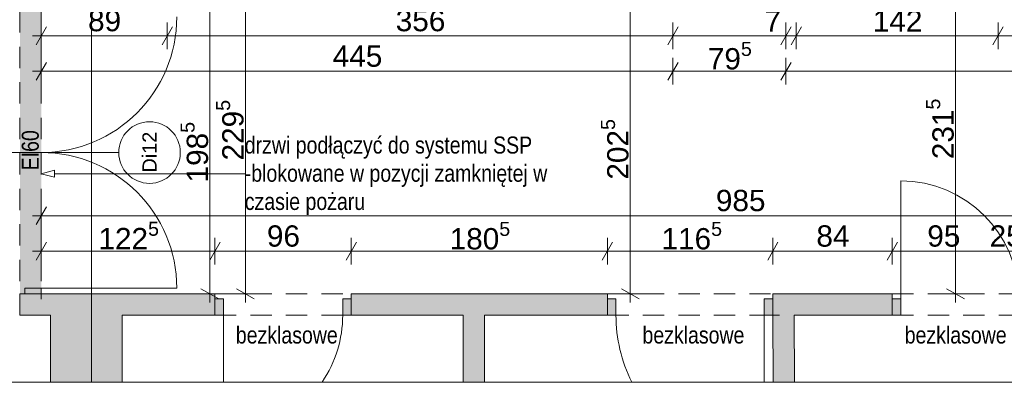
# Paper-space layout 'A-31 RZUT - PIĘTRO 1' of a CAD drawing. Header units: millimetres. Extents: x 0 to 800, y 0 to 594.
# Tile 3 of 21: x 83 to 222, y 108 to 162. Entities that reach past the tile are written whole.
import ezdxf
from ezdxf.xclip import XClip

# ---------------------------------------------------------------- set-up
doc = ezdxf.new("R2010")
doc.units = ezdxf.units.MM
doc.header["$MEASUREMENT"] = 0
doc.header["$XCLIPFRAME"] = 0
for name, pattern in [('DASHDOTX2', [1000, 500, -250, 0, -250]), ('Przer. długie kreski', [2.5, 1.5, -1]), ('PRZERYWANA_DU_A', [550, 350, -200])]:
    doc.linetypes.add(name, pattern=pattern)
for name, color, linetype, lineweight in [('0_Nr_pióra__1', 7, 'Continuous', 20), ('0_Nr_pióra__2', 8, 'Continuous', 13), ('A_wymiary_Nr_pióra__1', 7, 'Continuous', 20), ('A_wymiary_Nr_pióra__2', 8, 'Continuous', 13), ('A_ściany_Nr_pióra__1', 7, 'Continuous', 20), ('Drzwi Archicad_Nr_pióra__1', 7, 'Continuous', 20), ('Znaczniki drzwi Archicada_Nr_pióra__3', 252, 'Continuous', 13)]:
    doc.layers.add(name, color=color, linetype=linetype, lineweight=lineweight)
for name, color, linetype, lineweight, true_color in [('A_opis_Nr_pióra__10', 7, 'Continuous', 13, 0x4b4b4b), ('A_opis_Nr_pióra__255', 7, 'Continuous', 15, 0x242424), ('A_osie_Nr_pióra__16', 7, 'Continuous', 5, 0x0f0f0f), ('A_ppoż_Nr_pióra__8', 7, 'Continuous', 13, 0x4c4c4c), ('A_ściany_Nr_pióra__10', 7, 'Continuous', 13, 0x4b4b4b)]:
    doc.layers.add(name, color=color, linetype=linetype, lineweight=lineweight, true_color=true_color)
for name, color, linetype in [('A_podrys', 7, 'Continuous'), ('A_ppoż', 7, 'Continuous'), ('A_ściany', 7, 'Continuous'), ('Drzwi Archicad', 7, 'Continuous')]:
    doc.layers.add(name, color=color, linetype=linetype)
doc.styles.add('STYL_AUTOMATYCZNY_1', font='arial.ttf')
doc.styles.add('STYL_AUTOMATYCZNY_2', font='ARIALN.TTF')
doc.styles.add('STYL_AUTOMATYCZNY_5', font='arial.ttf')

# ---------------------------------------------------------------- blocks, each defined once
blk = doc.blocks.new('Rysunek_1_1', base_point=(-3193.41, -647.6))
at = {"layer": 'A_ppoż', "linetype": 'Continuous', "lineweight": 0, "true_color": 0x0b0b0b}
blk.add_hatch(color=28, dxfattribs=at).paths.add_polyline_path([(83.11, 162.78), (83.11, 122.98), (86.11, 122.98), (86.11, 162.78)])
at = {"layer": 'A_ściany', "linetype": 'Continuous', "lineweight": 0, "true_color": 0x000000}
for points in [[(83.11, 119.98), (110.59, 119.98), (110.59, 122.98), (86.11, 122.98)], [(83.11, 119.98), (86.11, 122.98), (83.11, 122.98)], [(129.79, 119.98), (165.89, 119.98), (165.89, 122.98), (129.79, 122.98)], [(189.19, 119.98), (206.03, 119.98), (206.03, 122.98), (189.19, 122.98)], [(97.53, 119.98), (87.44, 119.98), (87.44, 110.55), (97.53, 110.55)], [(148.58, 119.98), (145.58, 119.98), (145.58, 110.55), (148.58, 110.55)], [(192.19, 119.98), (189.19, 119.98), (189.25, 110.55), (192.25, 110.55)]]:
    blk.add_hatch(color=18, dxfattribs=at).paths.add_polyline_path(points)
at = {"layer": 'Drzwi Archicad', "linetype": 'Continuous', "lineweight": 0, "true_color": 0xfdfdfd}
for points in [[(110.59, 119.98), (111.79, 119.98), (111.79, 122.28), (110.59, 122.28)], [(129.79, 122.28), (128.59, 122.28), (128.59, 119.98), (129.79, 119.98)], [(165.89, 122.28), (165.89, 119.98), (167.09, 119.98), (167.09, 122.28)], [(189.19, 119.98), (189.19, 122.28), (187.99, 122.28), (187.99, 119.98)], [(206.03, 122.28), (206.03, 119.98), (207.23, 119.98), (207.23, 122.28)]]:
    blk.add_hatch(color=7, dxfattribs=at).paths.add_polyline_path(points)
at = {"layer": '0_Nr_pióra__2', "color": 8, "linetype": 'PRZERYWANA_DU_A', "lineweight": 13, "ltscale": 2, "flags": 128}
blk.add_lwpolyline([(60.84, 110.55), (290.84, 110.55)], dxfattribs=at)
at = {"layer": 'A_opis_Nr_pióra__255', "color": 250, "linetype": 'Continuous', "lineweight": 15, "ltscale": 2, "true_color": 0x242424}
for p, q in [((86.11, 139.9), (87.98, 140.4)), ((87.98, 140.4), (87.98, 139.4)), ((86.11, 139.9), (87.98, 139.4)), ((87.98, 139.9), (110.76, 139.9)), ((110.76, 139.9), (114.79, 139.9))]:
    blk.add_line(p, q, dxfattribs=at)
at = {"layer": 'A_osie_Nr_pióra__16', "color": 250, "linetype": 'DASHDOTX2', "lineweight": 5, "ltscale": 2, "true_color": 0x0f0f0f}
blk.add_line((93.18, 374.19), (93.18, 110.55), dxfattribs=at)
at = {"layer": 'A_wymiary_Nr_pióra__1', "color": 7, "linetype": 'Continuous', "lineweight": 20, "ltscale": 2}
for p, q in [((86.84, 160.57), (85.39, 158.07)), ((104.6, 160.57), (103.15, 158.07)), ((175.84, 160.57), (174.39, 158.07)), ((191.78, 160.57), (190.33, 158.07)), ((193.22, 160.57), (191.77, 158.07)), ((221.66, 160.57), (220.21, 158.07)), ((86.84, 155.57), (85.39, 153.07)), ((175.84, 155.57), (174.39, 153.07)), ((191.78, 155.57), (190.33, 153.07)), ((86.84, 135.23), (85.39, 132.73)), ((86.84, 130.23), (85.39, 127.73)), ((111.32, 130.23), (109.87, 127.73)), ((130.52, 130.23), (129.07, 127.73)), ((166.62, 130.23), (165.17, 127.73)), ((189.92, 130.23), (188.47, 127.73)), ((206.76, 130.23), (205.31, 127.73)), ((108.62, 123.7), (111.12, 122.26)), ((113.62, 123.7), (116.12, 122.26)), ((167.86, 123.7), (170.36, 122.26)), ((213.68, 123.7), (216.18, 122.26))]:
    blk.add_line(p, q, dxfattribs=at)
at = {"layer": 'A_wymiary_Nr_pióra__2', "color": 8, "linetype": 'Continuous', "lineweight": 13, "ltscale": 2}
for p, q in [((214.93, 122.98), (214.93, 169.28)), ((114.87, 122.98), (114.87, 168.92)), ((109.87, 122.98), (109.87, 162.72)), ((169.11, 122.98), (169.11, 163.52)), ((86.11, 157.45), (86.11, 161.2)), ((103.87, 157.45), (103.87, 161.2)), ((175.11, 157.45), (175.11, 161.2)), ((191.05, 157.45), (191.05, 161.2)), ((192.49, 157.45), (192.49, 161.2)), ((220.93, 157.45), (220.93, 161.2)), ((84.89, 159.32), (86.11, 159.32)), ((86.11, 159.32), (103.87, 159.32)), ((103.87, 159.32), (175.11, 159.32)), ((175.11, 159.32), (191.05, 159.32)), ((191.05, 159.32), (192.49, 159.32)), ((192.49, 159.32), (220.93, 159.32)), ((220.93, 159.32), (229.37, 159.32)), ((86.11, 152.45), (86.11, 156.2)), ((175.11, 152.45), (175.11, 156.2)), ((191.05, 152.45), (191.05, 156.2)), ((84.89, 154.32), (86.11, 154.32)), ((86.11, 154.32), (175.11, 154.32)), ((175.11, 154.32), (191.05, 154.32)), ((191.05, 154.32), (278.01, 154.32)), ((86.11, 132.1), (86.11, 135.85)), ((84.89, 133.98), (86.11, 133.98)), ((86.11, 133.98), (283.09, 133.98)), ((86.11, 127.1), (86.11, 130.85)), ((110.59, 127.1), (110.59, 130.85)), ((129.79, 127.1), (129.79, 130.85)), ((165.89, 127.1), (165.89, 130.85)), ((189.19, 127.1), (189.19, 130.85)), ((206.03, 127.1), (206.03, 130.85)), ((84.89, 128.98), (86.11, 128.98)), ((86.11, 128.98), (110.59, 128.98)), ((110.59, 128.98), (129.79, 128.98)), ((129.79, 128.98), (165.89, 128.98)), ((165.89, 128.98), (189.19, 128.98)), ((189.19, 128.98), (206.03, 128.98)), ((206.03, 128.98), (225.03, 128.98)), ((111.75, 122.98), (108, 122.98)), ((109.87, 121.76), (109.87, 122.98)), ((116.75, 122.98), (113, 122.98)), ((114.87, 121.76), (114.87, 122.98)), ((170.99, 122.98), (167.24, 122.98)), ((169.11, 121.76), (169.11, 122.98)), ((216.81, 122.98), (213.06, 122.98)), ((214.93, 121.76), (214.93, 122.98))]:
    blk.add_line(p, q, dxfattribs=at)
at = {"layer": 'A_ściany_Nr_pióra__1', "color": 7, "linetype": 'Continuous', "lineweight": 20, "ltscale": 2}
for p, q in [((83.11, 122.98), (83.11, 122.24)), ((83.81, 122.98), (83.11, 122.98)), ((86.11, 122.98), (83.81, 122.98)), ((86.11, 122.98), (86.11, 122.24)), ((110.59, 122.98), (109.85, 122.98)), ((110.59, 122.28), (110.59, 122.98)), ((110.59, 119.98), (110.59, 122.28)), ((129.79, 122.98), (130.53, 122.98)), ((129.79, 122.28), (129.79, 122.98)), ((129.79, 119.98), (129.79, 122.28)), ((165.89, 122.98), (165.15, 122.98)), ((165.89, 122.28), (165.89, 122.98)), ((165.89, 119.98), (165.89, 122.28)), ((189.19, 122.98), (189.93, 122.98)), ((189.19, 122.28), (189.19, 122.98)), ((189.19, 119.98), (189.19, 122.28)), ((206.03, 122.98), (205.29, 122.98)), ((206.03, 122.28), (206.03, 122.98)), ((206.03, 119.98), (206.03, 122.28)), ((110.59, 119.98), (109.65, 119.98)), ((129.79, 119.98), (130.73, 119.98)), ((165.89, 119.98), (164.95, 119.98)), ((189.19, 119.98), (190.13, 119.98)), ((206.03, 119.98), (205.09, 119.98))]:
    blk.add_line(p, q, dxfattribs=at)
at = {"layer": 'A_ściany_Nr_pióra__1', "color": 7, "linetype": 'Continuous', "lineweight": 20, "ltscale": 2, "flags": 128}
for points in [[(83.11, 122.98), (83.11, 119.98)], [(110.59, 122.98), (86.11, 122.98)], [(165.89, 122.98), (129.79, 122.98)], [(206.03, 122.98), (189.19, 122.98)], [(83.11, 119.98), (87.44, 119.98)], [(87.44, 119.98), (87.44, 110.55)], [(97.53, 119.98), (110.59, 119.98)], [(97.53, 110.55), (97.53, 119.98)], [(129.79, 119.98), (145.58, 119.98)], [(145.58, 119.98), (145.58, 110.55)], [(148.58, 119.98), (165.89, 119.98)], [(148.58, 110.55), (148.58, 119.98)], [(189.19, 119.98), (189.25, 110.55)], [(192.19, 119.98), (206.03, 119.98)], [(192.25, 110.55), (192.19, 119.98)]]:
    blk.add_lwpolyline(points, dxfattribs=at)
at = {"layer": 'A_ściany_Nr_pióra__10', "color": 251, "linetype": 'Przer. długie kreski', "lineweight": 13, "ltscale": 2, "true_color": 0x4b4b4b}
for p, q in [((83.11, 162.78), (83.11, 122.98)), ((86.11, 162.78), (86.11, 122.98)), ((110.59, 122.98), (129.79, 122.98)), ((165.89, 122.98), (189.19, 122.98)), ((206.03, 122.98), (225.03, 122.98)), ((110.59, 119.98), (129.79, 119.98)), ((165.89, 119.98), (189.19, 119.98)), ((206.03, 119.98), (225.03, 119.98))]:
    blk.add_line(p, q, dxfattribs=at)
at = {"layer": 'Drzwi Archicad_Nr_pióra__1', "color": 7, "linetype": 'Continuous', "lineweight": 20, "ltscale": 2}
for p, q in [((207.23, 122.28), (207.23, 138.88)), ((86.11, 123.78), (83.81, 123.78)), ((83.81, 123.78), (83.81, 122.98)), ((86.11, 122.98), (86.11, 123.78)), ((86.11, 123.78), (105.21, 123.78)), ((83.81, 122.98), (83.11, 122.98)), ((83.81, 122.98), (83.11, 122.98)), ((83.11, 122.98), (83.11, 122.24)), ((83.11, 122.98), (83.11, 122.24)), ((83.81, 122.98), (86.11, 122.98)), ((86.11, 122.98), (83.81, 122.98)), ((86.11, 122.98), (83.81, 122.98)), ((86.11, 122.98), (86.11, 122.24)), ((86.11, 122.98), (86.11, 122.24)), ((110.59, 122.98), (109.85, 122.98)), ((110.59, 122.98), (109.85, 122.98)), ((110.59, 122.28), (110.59, 122.98)), ((110.59, 122.28), (110.59, 122.98)), ((111.79, 122.28), (110.59, 122.28)), ((110.59, 122.28), (110.59, 119.98)), ((110.59, 119.98), (110.59, 122.28)), ((110.59, 119.98), (110.59, 122.28)), ((111.79, 119.98), (111.79, 122.28)), ((129.79, 122.28), (128.59, 122.28)), ((128.59, 122.28), (128.59, 119.98)), ((129.79, 122.28), (129.79, 122.98)), ((129.79, 122.28), (129.79, 122.98)), ((129.79, 122.98), (130.53, 122.98)), ((129.79, 122.98), (130.53, 122.98)), ((129.79, 119.98), (129.79, 122.28)), ((129.79, 119.98), (129.79, 122.28)), ((129.79, 119.98), (129.79, 122.28)), ((165.89, 122.98), (165.15, 122.98)), ((165.89, 122.98), (165.15, 122.98)), ((165.89, 122.28), (165.89, 122.98)), ((165.89, 122.28), (165.89, 122.98)), ((165.89, 122.28), (167.09, 122.28)), ((165.89, 119.98), (165.89, 122.28)), ((165.89, 119.98), (165.89, 122.28)), ((165.89, 119.98), (165.89, 122.28)), ((167.09, 122.28), (167.09, 119.98)), ((187.99, 119.98), (187.99, 122.28)), ((187.99, 122.28), (189.19, 122.28)), ((189.19, 122.28), (189.19, 122.98)), ((189.19, 122.28), (189.19, 122.98)), ((189.19, 122.98), (189.93, 122.98)), ((189.19, 122.98), (189.93, 122.98)), ((189.19, 122.28), (189.19, 119.98)), ((189.19, 119.98), (189.19, 122.28)), ((189.19, 119.98), (189.19, 122.28)), ((206.03, 122.98), (205.29, 122.98)), ((206.03, 122.98), (205.29, 122.98)), ((206.03, 122.28), (206.03, 122.98)), ((206.03, 122.28), (206.03, 122.98)), ((206.03, 122.28), (207.23, 122.28)), ((206.03, 119.98), (206.03, 122.28)), ((206.03, 119.98), (206.03, 122.28)), ((206.03, 119.98), (206.03, 122.28)), ((207.23, 122.28), (207.23, 119.98)), ((110.59, 119.98), (109.65, 119.98)), ((110.59, 119.98), (109.65, 119.98)), ((110.59, 119.98), (111.79, 119.98)), ((111.79, 119.98), (111.79, 110.55)), ((128.59, 119.98), (129.79, 119.98)), ((129.79, 119.98), (130.73, 119.98)), ((129.79, 119.98), (130.73, 119.98)), ((165.89, 119.98), (164.95, 119.98)), ((165.89, 119.98), (164.95, 119.98)), ((167.09, 119.98), (165.89, 119.98)), ((189.19, 119.98), (187.99, 119.98)), ((187.99, 119.98), (187.99, 110.55)), ((189.19, 119.98), (190.13, 119.98)), ((189.19, 119.98), (190.13, 119.98)), ((206.03, 119.98), (205.09, 119.98)), ((206.03, 119.98), (205.09, 119.98)), ((207.23, 119.98), (206.03, 119.98))]:
    blk.add_line(p, q, dxfattribs=at)
for centre, radius, start, end in [((86.11, 161.98), 19.1, 270, 0), ((86.11, 123.78), 19.1, 0, 90), ((207.23, 122.28), 16.6, 0, 90), ((111.79, 119.98), 16.8, 325.8467, 0), ((187.99, 119.98), 20.9, 180, 206.8256)]:
    blk.add_arc(centre, radius, start, end, dxfattribs=at)
at = {"layer": 'Znaczniki drzwi Archicada_Nr_pióra__3', "color": 252, "linetype": 'Continuous', "lineweight": 13, "ltscale": 2}
blk.add_line((97.03, 142.88), (71.11, 142.88), dxfattribs=at)
for start, end in [(90, 270), (270, 90)]:
    blk.add_arc((101.37, 142.88), 4.34, start, end, dxfattribs=at)
at = {"layer": 'A_opis_Nr_pióra__10', "color": 251, "linetype": 'Continuous', "lineweight": 13, "true_color": 0x4b4b4b, "insert": (114.79, 139.6), "char_height": 2.4, "width": 45.0984, "attachment_point": 4, "line_spacing_factor": 0.99263, "style": 'STYL_AUTOMATYCZNY_2'}
blk.add_mtext('\\A1;{\\pql;\\fArial Narrow|b0|i0|c238|p0;\\W1.000000;drzwi podłączyć do systemu SSP -blokowane w pozycji zamkniętej w czasie pożaru}', dxfattribs=at)
at = {"layer": 'A_ppoż_Nr_pióra__8', "color": 251, "linetype": 'Continuous', "lineweight": 13, "true_color": 0x4c4c4c, "insert": (84.58, 143.2), "char_height": 2.4, "attachment_point": 5, "rotation": 90, "style": 'STYL_AUTOMATYCZNY_2'}
blk.add_mtext('\\A1;{\\pqc;\\fArial Narrow|b0|i0|c238|p0;\\W1.000000;EI60}', dxfattribs=at)
at = {"layer": 'A_ppoż_Nr_pióra__8', "color": 251, "linetype": 'Continuous', "lineweight": 13, "true_color": 0x4c4c4c, "char_height": 2.4, "attachment_point": 5, "style": 'STYL_AUTOMATYCZNY_2'}
for insert in [(120.71, 117.16), (178.01, 117.16), (214.96, 117.16)]:
    blk.add_mtext('\\A1;{\\pqc;\\fArial Narrow|b0|i0|c238|p0;\\W1.000000;bezklasowe}', dxfattribs=dict(at, insert=insert))
at = {"layer": 'A_wymiary_Nr_pióra__1', "color": 7, "linetype": 'Continuous', "lineweight": 20, "char_height": 3, "attachment_point": 7, "style": 'STYL_AUTOMATYCZNY_1'}
for s, insert in [('\\A1;{\\pql;\\fArial|b0|i0|c238|p0;\\W1.000000;79\\fArial|b0|i0|c238|p0;\\W1.000000;\\A1{\\H.66x;\\S5^  ;}}', (180.04, 153.71)), ('\\A1;{\\pql;\\fArial|b0|i0|c238|p0;\\W1.000000;122\\fArial|b0|i0|c238|p0;\\W1.000000;\\A1{\\H.66x;\\S5^  ;}}', (94.17, 128.38)), ('\\A1;{\\pql;\\fArial|b0|i0|c238|p0;\\W1.000000;180\\fArial|b0|i0|c238|p0;\\W1.000000;\\A1{\\H.66x;\\S5^  ;}}', (143.66, 128.36)), ('\\A1;{\\pql;\\fArial|b0|i0|c238|p0;\\W1.000000;116\\fArial|b0|i0|c238|p0;\\W1.000000;\\A1{\\H.66x;\\S5^  ;}}', (173.51, 128.36))]:
    blk.add_mtext(s, dxfattribs=dict(at, insert=insert))
at = {"layer": 'A_wymiary_Nr_pióra__1', "color": 7, "linetype": 'Continuous', "lineweight": 20, "char_height": 3, "attachment_point": 7, "style": 'STYL_AUTOMATYCZNY_5'}
for s, insert, width in [('\\A1;{\\pql;\\fArial|b0|i0|c238|p0;\\W1.000000;89}', (92.71, 159.92), 4.5763), ('\\A1;{\\pql;\\fArial|b0|i0|c238|p0;\\W1.000000;356}', (136.06, 159.92), 6.8645), ('\\A1;{\\pql;\\fArial|b0|i0|c238|p0;\\W1.000000;7}', (188.04, 159.92), 2.2882), ('\\A1;{\\pql;\\fArial|b0|i0|c238|p0;\\W1.000000;142}', (203.28, 159.92), 6.8645), ('\\A1;{\\pql;\\fArial|b0|i0|c238|p0;\\W1.000000;445}', (127.18, 154.92), 6.8645), ('\\A1;{\\pql;\\fArial|b0|i0|c238|p0;\\W1.000000;985}', (181.17, 134.58), 6.8645), ('\\A1;{\\pql;\\fArial|b0|i0|c238|p0;\\W1.000000;96}', (117.91, 129.58), 4.5763), ('\\A1;{\\pql;\\fArial|b0|i0|c238|p0;\\W1.000000;84}', (195.33, 129.58), 4.5763), ('\\A1;{\\pql;\\fArial|b0|i0|c238|p0;\\W1.000000;95}', (210.96, 129.58), 4.5763), ('\\A1;{\\pql;\\fArial|b0|i0|c238|p0;\\W1.000000;25}', (219.74, 129.58), 4.5763)]:
    blk.add_mtext(s, dxfattribs=dict(at, insert=insert, width=width))
at = {"layer": 'A_wymiary_Nr_pióra__1', "color": 7, "linetype": 'Continuous', "lineweight": 20, "char_height": 3, "attachment_point": 7, "rotation": 90, "style": 'STYL_AUTOMATYCZNY_1'}
for s, insert in [('\\A1;{\\pql;\\fArial|b0|i0|c238|p0;\\W1.000000;229\\fArial|b0|i0|c238|p0;\\W1.000000;\\A1{\\H.66x;\\S5^  ;}}', (115.49, 141.76)), ('\\A1;{\\pql;\\fArial|b0|i0|c238|p0;\\W1.000000;231\\fArial|b0|i0|c238|p0;\\W1.000000;\\A1{\\H.66x;\\S5^  ;}}', (215.55, 141.94)), ('\\A1;{\\pql;\\fArial|b0|i0|c238|p0;\\W1.000000;198\\fArial|b0|i0|c238|p0;\\W1.000000;\\A1{\\H.66x;\\S5^  ;}}', (110.49, 138.66)), ('\\A1;{\\pql;\\fArial|b0|i0|c238|p0;\\W1.000000;202\\fArial|b0|i0|c238|p0;\\W1.000000;\\A1{\\H.66x;\\S5^  ;}}', (169.73, 139.06))]:
    blk.add_mtext(s, dxfattribs=dict(at, insert=insert))
at = {"layer": 'Znaczniki drzwi Archicada_Nr_pióra__3', "color": 252, "linetype": 'Continuous', "lineweight": 13, "insert": (102.37, 140.06), "char_height": 2, "attachment_point": 7, "rotation": 90, "style": 'STYL_AUTOMATYCZNY_1'}
blk.add_mtext('\\A1;{\\pql;\\pt2;\\fArial|b0|i0|c238|p0;\\W1.000000;Di12}', dxfattribs=at)

psp = doc.layouts.new('A-31 RZUT - PIĘTRO 1')

# ---------------------------------------------------------------- block references
at = {"layer": 'A_podrys', "color": 37, "linetype": 'Continuous', "lineweight": 5, "true_color": 0x656532}
ref = psp.add_blockref('Rysunek_1_1', (-3193.41, -647.6), dxfattribs=at)
XClip(ref).set_block_clipping_path([(44.069637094, 110.5468323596), (544.9695795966, 582.1668323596)])

# ---------------------------------------------------------------- texts
at = {"layer": '0_Nr_pióra__1', "color": 7, "linetype": 'Continuous', "lineweight": 20, "insert": (33.05, 11.42), "char_height": 2, "attachment_point": 7, "line_spacing_factor": 1.025639, "style": 'STYL_AUTOMATYCZNY_2'}
psp.add_mtext('\\A1;{\\pql;\\fArial Narrow|b0|i0|c238|p0;\\W1.000000;S\\fArial Narrow|b0|i0|c238|p0;\\W1.000000;\\A1{\\H.66x;\\S ^ i ;}\\fArial Narrow|b0|i0|c238|p0;\\W1.000000;- uzupełnienie ściany analogiczne do stanu istniejącego \\P\\pql;\\fArial Narrow|b0|i0|c238|p0;\\W1.000000;o odporności pożarowej podanej na rysunku^I^I^Igr. ściany istn.\\P\\pql;\\fArial Narrow|b0|i0|c238|p0;\\W1.000000;\\P\\pql;\\fArial Narrow|b0|i0|c238|p0;\\W1.000000;S\\fArial Narrow|b0|i0|c238|p0;\\W1.000000;\\A1{\\H.66x;\\S ^ 1 ;}\\fArial Narrow|b0|i0|c238|p0;\\W1.000000;- okładzina ppoż Promatec-H Promat lub równoważne REI 120^I5cm  \\P\\pql;\\fArial Narrow|b0|i0|c238|p0;\\W1.000000;\\P\\pql;\\fArial Narrow|b0|i0|c238|p0;\\W1.000000;S\\fArial Narrow|b0|i0|c238|p0;\\W1.000000;\\A1{\\H.66x;\\S ^ 2 ;}\\fArial Narrow|b0|i0|c238|p0;\\W1.000000;- okładzina ppoż Promatec-H Promat lub równoważne REI 120^I2,5cm  \\P\\pql;\\pt2.49905;\\fArial Narrow|b0|i0|c238|p0;\\W1.000000;^I^I^I\\P\\pql;\\pt2.49905;\\fArial Narrow|b0|i0|c238|p0;\\W1.000000;S\\fArial Narrow|b0|i0|c238|p0;\\W1.000000;\\A1{\\H.66x;\\S ^ 3c;}\\fArial Narrow|b0|i0|c238|p0;\\W1.000000;- obudowa kanału REIS 120^I^I^I^I15,5cm\\P\\pql;\\pt2.49905;\\fArial Narrow|b0|i0|c238|p0;\\W1.000000;płyta Promatect-L500 lub równoważne^I^I^I5cm\\P\\pql;\\pt2.49905;\\fArial Narrow|b0|i0|c238|p0;\\W1.000000;impregnat Promat-2000 lub równoważneó\\P\\pql;\\pt2.49905;\\fArial Narrow|b0|i0|c238|p0;\\W1.000000;konstrukcja stalowa\\P\\pql;\\pt2.49905;\\fArial Narrow|b0|i0|c238|p0;\\W1.000000;^I  wełna mineralna o gęstości 120 kg/m\\fArial Narrow|b0|i0|c238|p0;\\W1.000000;\\A1{\\H.66x;\\S3^  ;}\\fArial Narrow|b0|i0|c238|p0;\\W1.000000; np. Isover lub równoważne^I10cm\\P\\pql;\\pt2.49905;\\fArial Narrow|b0|i0|c238|p0;\\W1.000000;tynk mineralny Drytex z powłoką akrylową Demandit Metalic \\P\\pql;\\pt2.49905;\\fArial Narrow|b0|i0|c238|p0;\\W1.000000;^I^Iw kolorze 203 Silver firmy Dryvit lub równoważny ^I0,5cm\\P\\pql;\\pt2.49905;\\fArial Narrow|b0|i0|c238|p0;\\W1.000000;\\P\\pql;\\pt2.49905;\\fArial Narrow|b0|i0|c238|p0;\\W1.000000;S\\fArial Narrow|b0|i0|c238|p0;\\W1.000000;\\A1{\\H.66x;\\S ^ 3d;}\\fArial Narrow|b0|i0|c238|p0;\\W1.000000;- obudowa kanału REIS 120^I^I^I^I32,5cm\\P\\pql;\\pt2.49905;\\fArial Narrow|b0|i0|c238|p0;\\W1.000000;płyta Promatect-L500 lub równoważne^I^I^I4cm\\P\\pql;\\pt2.49905;\\fArial Narrow|b0|i0|c238|p0;\\W1.000000;^I  wełna mineralna o gęstości 120 kg/m\\fArial Narrow|b0|i0|c238|p0;\\W1.000000;\\A1{\\H.66x;\\S3^  ;}\\fArial Narrow|b0|i0|c238|p0;\\W1.000000; np. Isover lub równoważne^I17cm\\P\\pql;\\pt2.49905;\\fArial Narrow|b0|i0|c238|p0;\\W1.000000;istniejąca ściana żelbetowa szybu windowego\\P\\pql;\\pt2.49905;\\fArial Narrow|b0|i0|c238|p0;\\W1.000000;\\P\\pql;\\pt2.49905;\\fArial Narrow|b0|i0|c238|p0;\\W1.000000;S\\fArial Narrow|b0|i0|c238|p0;\\W1.000000;\\A1{\\H.66x;\\S ^ 4 ;}\\fArial Narrow|b0|i0|c238|p0;\\W1.000000;- ściana systemowa gipsowo kartonowa EI 60^I^I^I12,5cm\\P\\pql;\\pt2.49905;\\fArial Narrow|b0|i0|c238|p0;\\W1.000000;2xpłyta GKF^I^I^I^I^I2x1,25cm\\P\\pql;\\pt2.49905;\\fArial Narrow|b0|i0|c238|p0;\\W1.000000;Profil systemowy np. Rigips CW/UW 75 Ultrastil z wypełnieniem\\P\\pql;\\pt2.49905;\\fArial Narrow|b0|i0|c238|p0;\\W1.000000;z wełny mineralnej np. Isover Aku-płyta lub równoważne^I^I7,5cm\\P\\pql;\\pt2.49905;\\fArial Narrow|b0|i0|c238|p0;\\W1.000000;2xpłyta GKF^I^I^I^I^I2x1,25cm}', dxfattribs=at)
at = {"layer": '0_Nr_pióra__1', "color": 7, "linetype": 'Continuous', "lineweight": 20, "insert": (150.46, 21.25), "char_height": 2, "attachment_point": 7, "style": 'STYL_AUTOMATYCZNY_2'}
psp.add_mtext('\\A1;{\\pql;\\fArial Narrow|b0|i0|c238|p0;\\W1.000000;S\\fArial Narrow|b0|i0|c238|p0;\\W1.000000;\\A1{\\H.66x;\\S ^ 5 ;}\\fArial Narrow|b0|i0|c238|p0;\\W1.000000;- ściana systemowa gipsowo kartonowa REI 60^I^I12,5cm lub gr. ściany istn.\\P\\pql;\\fArial Narrow|b0|i0|c238|p0;\\W1.000000;2xpłyta GKF^I^I^I^I^I2x1,25cm\\P\\pql;\\fArial Narrow|b0|i0|c238|p0;\\W1.000000;Profil systemowy np. Rigips CW/UW 75 Ultrastil z wypełnieniem\\P\\pql;\\fArial Narrow|b0|i0|c238|p0;\\W1.000000;z wełny mineralnej np. Isover Aku-płyta lub równoważne^I^I7,5cm\\P\\pql;\\fArial Narrow|b0|i0|c238|p0;\\W1.000000;^I2xpłyta GKF^I^I^I^I^I2x1,25cm\\P\\pql;\\fArial Narrow|b0|i0|c238|p0;\\W1.000000;\\P\\pql;\\fArial Narrow|b0|i0|c238|p0;\\W1.000000;S\\fArial Narrow|b0|i0|c238|p0;\\W1.000000;\\A1{\\H.66x;\\S ^ 6 ;}\\fArial Narrow|b0|i0|c238|p0;\\W1.000000;- ściana systemowa gipsowo kartonowa REI 120^I^I12,5cm\\P\\pql;\\fArial Narrow|b0|i0|c238|p0;\\W1.000000;2xpłyta GKF^I^I^I^I^I2x1,25cm\\P\\pql;\\fArial Narrow|b0|i0|c238|p0;\\W1.000000;Profil systemowy np. Rigips CW/UW 75 Ultrastil z wypełnieniem\\P\\pql;\\fArial Narrow|b0|i0|c238|p0;\\W1.000000;z wełny mineralnej np. Isover Aku-płyta lub równoważne^I^I7,5cm\\P\\pql;\\fArial Narrow|b0|i0|c238|p0;\\W1.000000;2xpłyta GKF^I^I^I^I^I2x1,25cm\\P\\pql;\\fArial Narrow|b0|i0|c238|p0;\\W1.000000;\\P\\pql;\\fArial Narrow|b0|i0|c238|p0;\\W1.000000;S\\fArial Narrow|b0|i0|c238|p0;\\W1.000000;\\A1{\\H.66x;\\S ^ 7 ;}\\fArial Narrow|b0|i0|c238|p0;\\W1.000000;- ściana murowana z bloczków silikatowych na zaprawie M10 EI60^I18cm\\P\\pql;\\fArial Narrow|b0|i0|c238|p0;\\W1.000000;tynk gipsowy nakładany maszynowo z gładzią gipsową^I^I1,5 cm\\P\\pql;\\fArial Narrow|b0|i0|c238|p0;\\W1.000000;ściana murowana z bloczków silikatowych SILKA lub równoważne^I15cm\\P\\pql;\\fArial Narrow|b0|i0|c238|p0;\\W1.000000;tynk gipsowy nakładany maszynowo z gładzią gipsową^I^I1,5 cm\\P\\pql;\\fArial Narrow|b0|i0|c238|p0;\\W1.000000;\\P\\pql;\\fArial Narrow|b0|i0|c238|p0;\\W1.000000;S\\fArial Narrow|b0|i0|c238|p0;\\W1.000000;\\A1{\\H.66x;\\S ^ 8 ;}\\fArial Narrow|b0|i0|c238|p0;\\W1.000000;- ściana murowana z bloczków silikatowych na zaprawie M10 REI60^I18cm\\P\\pql;\\fArial Narrow|b0|i0|c238|p0;\\W1.000000;tynk gipsowy nakładany maszynowo z gładzią gipsową^I^I1,5 cm\\P\\pql;\\fArial Narrow|b0|i0|c238|p0;\\W1.000000;ściana murowana z bloczków silikatowych SILKA lub równoważne^I15cm\\P\\pql;\\fArial Narrow|b0|i0|c238|p0;\\W1.000000;tynk gipsowy nakładany maszynowo z gładzią gipsową^I^I1,5 cm\\P\\pql;\\fArial Narrow|b0|i0|c238|p0;\\W1.000000;}', dxfattribs=at)

doc.saveas('drawing.dxf')
